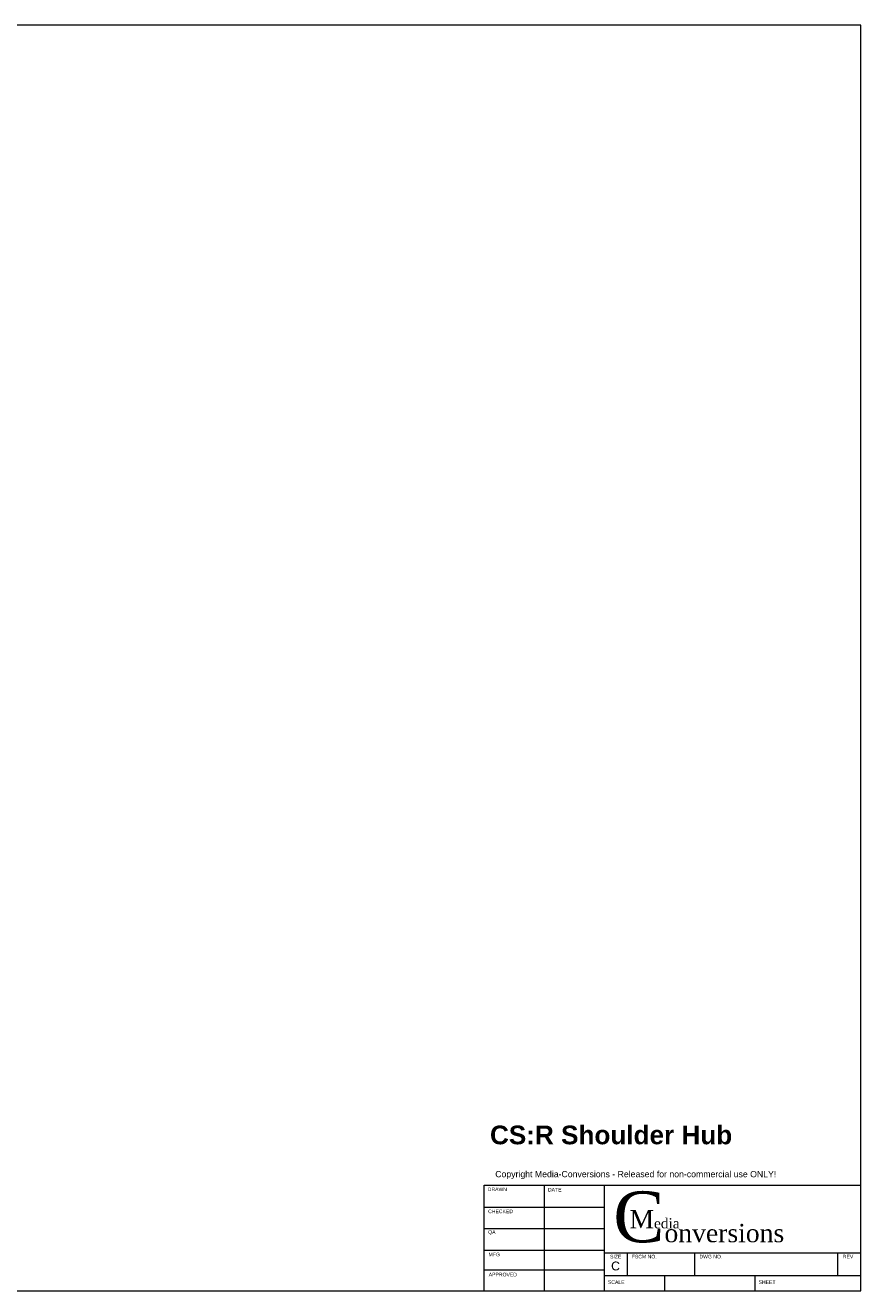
# Model space of a CAD drawing. Header units: inches. Extents: x 0 to 32.5, y 0 to 21.
# Tile 2 of 2: x 18.6 to 32.5, y 0 to 21. Entities that reach past the tile are written whole.
import ezdxf

# ---------------------------------------------------------------- set-up
doc = ezdxf.new("R2010")
doc.units = ezdxf.units.IN
doc.header["$MEASUREMENT"] = 0
doc.layers.add('CONTINUOUS', color=7, linetype='Continuous', lineweight=0)

# ---------------------------------------------------------------- blocks, each defined once
blk = doc.blocks.new('BLOCK9')
at = {"layer": 'CONTINUOUS'}
for p, q in [((32.5, 21), (0, 21)), ((32.5, 0), (32.5, 21)), ((32.5, 20.5), (32.5, 20.875)), ((26.25, 1.75), (32.5, 1.75)), ((26.25, 0), (26.25, 1.75)), ((27.246, 1.75), (27.246, 0)), ((28.25, 0), (28.25, 1.75)), ((32.5, 0), (32.5, 1.75)), ((26.25, 1.388), (28.25, 1.388)), ((26.25, 1.031), (28.25, 1.031)), ((26.25, 0.675), (28.25, 0.675)), ((28.25, 0.63), (32.5, 0.63)), ((28.63, 0.25), (28.63, 0.63)), ((29.75, 0.25), (29.75, 0.63)), ((32.12, 0.25), (32.12, 0.63)), ((32.5, 0.125), (32.5, 0.5)), ((26.25, 0.344), (28.25, 0.344)), ((28.25, 0.25), (32.5, 0.25)), ((29.25, 0), (29.25, 0.25)), ((30.75, 0), (30.75, 0.25)), ((0, 0), (32.5, 0))]:
    blk.add_line(p, q, dxfattribs=at)
at = {"layer": 'CONTINUOUS', "attachment_point": 4}
for s, insert, char_height in [('{\\fArial|b0|i0|c0|p0;\\C1;Copyright Media-Conversions - Released for non-commercial use ONLY!}{\\fMS Shell Dlg|b0|i0|c0|p0;\\C7;\\H0.75x;}', (26.435, 1.919), 0.103405), ('{\\fArial|b0|i0|c0|p0;\\C7;DRAWN}{\\fArial|b0|i0|c0|p0;\\C7;}', (26.311, 1.682), 0.06032), ('{\\fArial|b0|i0|c0|p0;\\C7;DRAWN}{\\fArial|b0|i0|c0|p0;\\C7;}', (26.311, 1.682), 0.06032), ('{\\fArial|b0|i0|c0|p0;\\C7;DATE}{\\fArial|b0|i0|c0|p0;\\C7;}', (27.31, 1.676), 0.06032), ('{\\fArial|b0|i0|c0|p0;\\C7;DATE}{\\fArial|b0|i0|c0|p0;\\C7;}', (27.31, 1.676), 0.06032), ('{\\fArial|b0|i0|c0|p0;\\C7;}', (27.325, 1.561), 0.09048), ('{\\fTimes New Roman|b0|i0|c0|p0;\\C7;C}{\\fTimes New Roman|b0|i0|c0|p0;\\C7;\\H0.36x;onversions}{\\fMS Shell Dlg|b0|i0|c0|p0;\\C7;\\H0.09x;}', (28.394, 1.22), 0.843499), ('{\\fArial|b0|i0|c0|p0;\\C7;CHECKED}{\\fArial|b0|i0|c0|p0;\\C7;}', (26.317, 1.316), 0.06032), ('{\\fArial|b0|i0|c0|p0;\\C7;CHECKED}{\\fArial|b0|i0|c0|p0;\\C7;}', (26.317, 1.316), 0.06032), ('{\\fTimes New Roman|b0|i0|c0|p0;\\C7;M}{\\fTimes New Roman|b0|i0|c0|p0;\\C7;\\H0.5555556x;edia}{\\fMS Shell Dlg|b0|i0|c0|p0;\\C7;\\H0.25x;}', (28.662, 1.185), 0.30366), ('{\\fArial|b0|i0|c0|p0;\\C7;QA}{\\fArial|b0|i0|c0|p0;\\C7;}', (26.318, 0.964), 0.06032), ('{\\fArial|b0|i0|c0|p0;\\C7;QA}{\\fArial|b0|i0|c0|p0;\\C7;}', (26.318, 0.964), 0.06032), ('{\\fArial|b0|i0|c0|p0;\\C7;MFG}{\\fArial|b0|i0|c0|p0;\\C7;}', (26.325, 0.601), 0.06032), ('{\\fArial|b0|i0|c0|p0;\\C7;MFG}{\\fArial|b0|i0|c0|p0;\\C7;}', (26.325, 0.601), 0.06032), ('{\\fArial|b0|i0|c0|p0;\\C7;SIZE}{\\fArial|b0|i0|c0|p0;\\C7;}', (28.341, 0.565), 0.06032), ('{\\fArial|b0|i0|c0|p0;\\C7;SIZE}{\\fArial|b0|i0|c0|p0;\\C7;}', (28.341, 0.565), 0.06032), ('{\\fArial|b0|i0|c0|p0;\\C7;C}{\\fArial|b0|i0|c0|p0;\\C7;}', (28.358, 0.409), 0.14649), ('{\\fArial|b0|i0|c0|p0;\\C7;C}{\\fArial|b0|i0|c0|p0;\\C7;}', (28.358, 0.409), 0.14649), ('{\\fArial|b0|i0|c0|p0;\\C7;FSCM NO.}{\\fArial|b0|i0|c0|p0;\\C7;}', (28.702, 0.565), 0.06032), ('{\\fArial|b0|i0|c0|p0;\\C7;FSCM NO.}{\\fArial|b0|i0|c0|p0;\\C7;}', (28.702, 0.565), 0.06032), ('{\\fArial|b0|i0|c0|p0;\\C7;DWG NO.}{\\fArial|b0|i0|c0|p0;\\C7;}', (29.824, 0.565), 0.06032), ('{\\fArial|b0|i0|c0|p0;\\C7;DWG NO.}{\\fArial|b0|i0|c0|p0;\\C7;}', (29.824, 0.565), 0.06032), ('{\\fArial|b0|i0|c0|p0;\\C7;REV}{\\fArial|b0|i0|c0|p0;\\C7;}', (32.204, 0.565), 0.06032), ('{\\fArial|b0|i0|c0|p0;\\C7;REV}{\\fArial|b0|i0|c0|p0;\\C7;}', (32.204, 0.565), 0.06032), ('{\\fArial|b0|i0|c0|p0;\\C7;APPROVED}{\\fArial|b0|i0|c0|p0;\\C7;}', (26.327, 0.267), 0.06032), ('{\\fArial|b0|i0|c0|p0;\\C7;APPROVED}{\\fArial|b0|i0|c0|p0;\\C7;}', (26.327, 0.267), 0.06032), ('{\\fArial|b0|i0|c0|p0;\\C7;}', (29.887, 0.41), 0.09048), ('{\\fArial|b0|i0|c0|p0;\\C7;SCALE}{\\fArial|b0|i0|c0|p0;\\C7;}', (28.305, 0.142), 0.06032), ('{\\fArial|b0|i0|c0|p0;\\C7;SCALE}{\\fArial|b0|i0|c0|p0;\\C7;}', (28.305, 0.142), 0.06032), ('{\\fArial|b0|i0|c0|p0;\\C7;SHEET}{\\fArial|b0|i0|c0|p0;\\C7;}', (30.806, 0.142), 0.06032), ('{\\fArial|b0|i0|c0|p0;\\C7;SHEET}{\\fArial|b0|i0|c0|p0;\\C7;}', (30.806, 0.142), 0.06032)]:
    blk.add_mtext(s, dxfattribs=dict(at, insert=insert, char_height=char_height))

msp = doc.modelspace()

# ---------------------------------------------------------------- block references
at = {"layer": 'CONTINUOUS'}
msp.add_blockref('BLOCK9', (0, 0), dxfattribs=at)

# ---------------------------------------------------------------- texts
at = {"layer": 'CONTINUOUS', "insert": (26.348, 2.74), "char_height": 0.31021, "attachment_point": 1}
msp.add_mtext('{\\fArial|b1|i0|c0|p0;\\C7;CS:R Shoulder Hub}{\\fArial|b0|i0|c0|p0;\\C7;\\H0.25x;}', dxfattribs=at)

doc.saveas('drawing.dxf')
